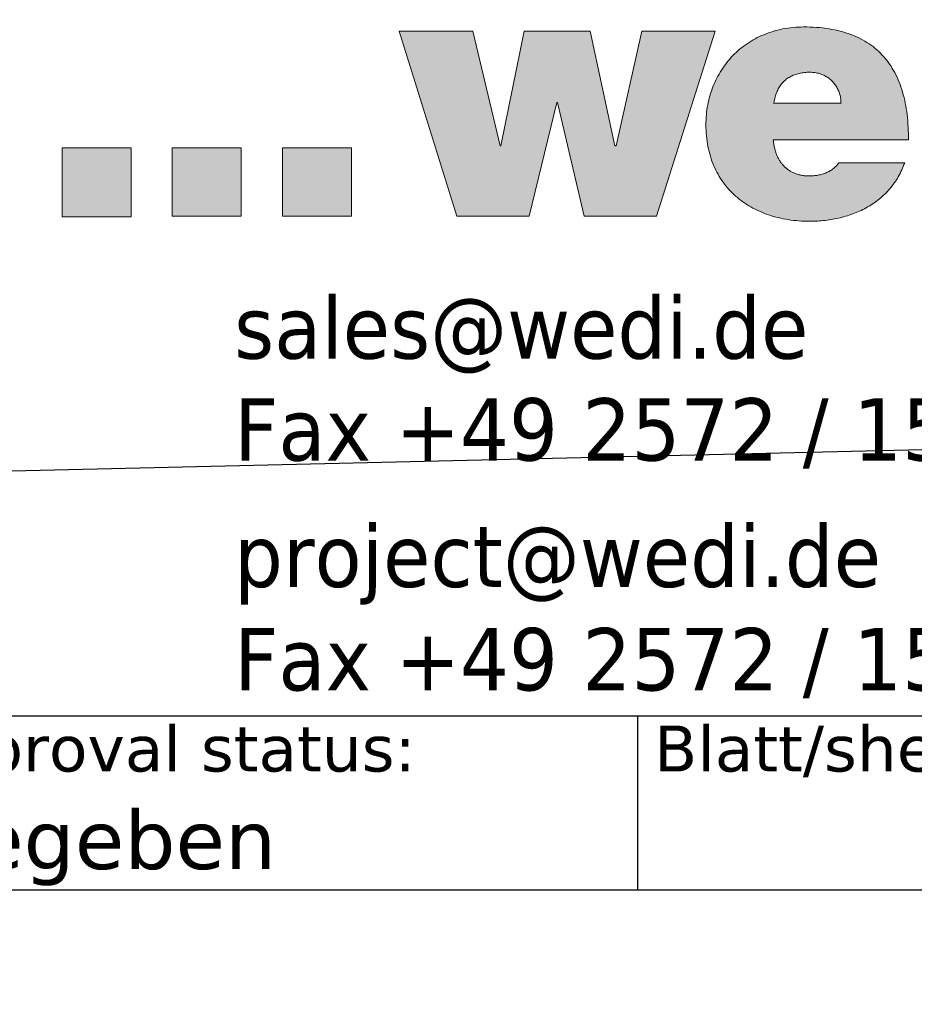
# Model space of a CAD drawing. Header units: millimetres. Extents: x -11430 to 11430, y -488 to 4365.
# Tile 3 of 92: x 2456 to 2865, y 38 to 487. Entities that reach past the tile are written whole.
import ezdxf
from ezdxf.enums import TextEntityAlignment as Align

# ---------------------------------------------------------------- set-up
doc = ezdxf.new("R2010")
doc.units = ezdxf.units.MM
doc.header["$LTSCALE"] = 15
for name, color, linetype, lineweight in [('AM_BOR', 7, 'Continuous', 25), ('Ebene 1', 7, 'Continuous', 25), ('Rahmen (ISO)', 7, 'Continuous', 70), ('Schraffur (ISO)', 7, 'Continuous', 18), ('Titel (ISO)', 7, 'Continuous', 50)]:
    doc.layers.add(name, color=color, linetype=linetype, lineweight=lineweight)
doc.styles.add('Notiztext 3.5', font='verdana.ttf')
doc.styles.add('Pfeiltext', font='verdana.ttf')
doc.styles.get("Standard").update_dxf_attribs({"font": 'verdana.ttf'})
doc.styles.add('Textstil101', font='verdana.ttf')
doc.styles.add('Textstil113', font='verdana.ttf')
doc.styles.add('Textstil114', font='verdana.ttf')
doc.styles.add('Textstil47', font='verdana.ttf')
doc.styles.add('Textstil64', font='verdana.ttf', dxfattribs={"width": 0.800000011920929})
doc.styles.add('Textstil75', font='verdana.ttf')

# ---------------------------------------------------------------- blocks, each defined once
blk = doc.blocks.new('Ränder wedi_Zeichnungsrahmen')
at = {"layer": 'Rahmen (ISO)', "color": 208, "lineweight": 18, "true_color": 0x400040}
blk.add_line((20, 6.000000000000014), (204.0000000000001, 6.000000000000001), dxfattribs=at)
blk = doc.blocks.new('Schriftfelder wedi Standard - Inch_Zoll ohne Toleranz')
at = {"layer": 'Schraffur (ISO)'}
h = blk.add_hatch(color=256, dxfattribs=at)
edge = h.paths.add_edge_path(flags=0)
edge.add_spline(control_points=[(-20.98426204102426, 23.64450215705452), (-20.93361218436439, 23.64454974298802), (-20.83437356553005, 23.63754410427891), (-20.69147196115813, 23.60588274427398), (-20.55957938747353, 23.5548363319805), (-20.43987860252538, 23.48610563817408), (-20.33350778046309, 23.4013683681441), (-20.24149284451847, 23.30219102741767), (-20.16524251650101, 23.19053605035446), (-20.10469144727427, 23.06678253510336), (-20.06540926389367, 22.93726973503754), (-20.03723755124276, 22.81162278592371), (-20.04818145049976, 22.7487896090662), (-20.03186208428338, 22.69787830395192), (-20.05383970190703, 22.70000191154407), (-20.08154656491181, 22.69841984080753), (-20.13424444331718, 22.69940583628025), (-20.20583445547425, 22.69897524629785), (-20.33532407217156, 22.69918562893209), (-20.52850526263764, 22.69905292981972), (-20.78674112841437, 22.69910726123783), (-21.0652178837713, 22.69908162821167), (-21.34366291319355, 22.69912245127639), (-21.60198283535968, 22.6990007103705), (-21.79495383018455, 22.69930830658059), (-21.9247773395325, 22.69881928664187), (-21.99568389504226, 22.69982032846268), (-22.04994681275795, 22.69752804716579), (-22.07514250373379, 22.70120611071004), (-22.09317685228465, 22.69769359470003), (-22.08774736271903, 22.71288525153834), (-22.08593480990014, 22.74504617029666), (-22.06336486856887, 22.83756191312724), (-22.03018547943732, 22.96177174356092), (-21.97088271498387, 23.10334015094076), (-21.89801107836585, 23.22865513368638), (-21.81015043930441, 23.33869654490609), (-21.70763393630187, 23.43258354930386), (-21.59050083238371, 23.50991948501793), (-21.45897585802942, 23.57030233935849), (-21.31323256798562, 23.61347009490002), (-21.15340026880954, 23.6392758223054), (-21.04198039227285, 23.64444793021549), (-20.98426204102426, 23.64450215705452)], knot_values=[-1, -1, -1, -1, -0.9705218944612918, -0.9423438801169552, -0.915116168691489, -0.8885306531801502, -0.8623203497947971, -0.8362542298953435, -0.81012821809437, -0.7837536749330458, -0.7569448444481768, -0.7295066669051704, -0.7154766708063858, -0.7107476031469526, -0.7096778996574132, -0.703909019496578, -0.6937109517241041, -0.6795758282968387, -0.6619957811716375, -0.6184694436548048, -0.5670689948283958, -0.5117314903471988, -0.4563939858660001, -0.4049935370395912, -0.3614671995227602, -0.3438871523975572, -0.3297520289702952, -0.3195539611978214, -0.3137850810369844, -0.3127153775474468, -0.311324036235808, -0.3071444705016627, -0.2907787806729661, -0.2596290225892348, -0.2302953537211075, -0.2023696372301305, -0.1753595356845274, -0.1487009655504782, -0.1217865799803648, -0.09400495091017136, -0.06477885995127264, -0.03359195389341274, 0, 0, 0, 0], degree=3, periodic=0)
edge = h.paths.add_edge_path()
edge.add_line((-17.97782995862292, 21.58172672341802), (-22.100626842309, 21.58172672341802))
edge.add_spline(control_points=[(-22.10062684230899, 21.58172672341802), (-22.09664542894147, 21.54234334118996), (-22.088802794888, 21.46476549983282), (-22.06743743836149, 21.35143565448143), (-22.03917629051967, 21.24315814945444), (-22.00338687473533, 21.14037833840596), (-21.96024097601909, 21.04347960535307), (-21.909701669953, 20.95286696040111), (-21.85178543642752, 20.86894745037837), (-21.78649809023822, 20.79213631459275), (-21.71385568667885, 20.72285415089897), (-21.6338830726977, 20.66152563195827), (-21.54661618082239, 20.6085688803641), (-21.45210002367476, 20.56441208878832), (-21.35038417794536, 20.52940632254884), (-21.24151856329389, 20.50415375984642), (-21.12554475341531, 20.48820588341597), (-21.0457855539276, 20.48631767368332), (-21.0048751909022, 20.48534916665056)], knot_values=[0, 0, 0, 0, 0.01187078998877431, 0.02338321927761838, 0.03455617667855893, 0.04541550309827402, 0.05599510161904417, 0.06633797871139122, 0.07649707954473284, 0.08653574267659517, 0.09652758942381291, 0.1065557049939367, 0.1167110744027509, 0.1270903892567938, 0.1377934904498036, 0.148920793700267, 0.1605710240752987, 0.1728394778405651, 0.1728394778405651, 0.1728394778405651, 0.1728394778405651], degree=3, periodic=0)
edge.add_spline(control_points=[(-21.0048751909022, 20.48534916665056), (-20.98301148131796, 20.48564678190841), (-20.93911252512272, 20.48624434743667), (-20.87321772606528, 20.49103222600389), (-20.80729502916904, 20.4986756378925), (-20.7416885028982, 20.50947293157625), (-20.67674201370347, 20.52336066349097), (-20.61279936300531, 20.54037314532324), (-20.55020418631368, 20.56051897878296), (-20.48930006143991, 20.58381436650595), (-20.43043028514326, 20.61027429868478), (-20.37393915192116, 20.63991583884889), (-20.32016824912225, 20.672755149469), (-20.26947171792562, 20.70881729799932), (-20.22216294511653, 20.74810149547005), (-20.17871366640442, 20.79070807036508), (-20.13902540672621, 20.83636901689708), (-20.11643447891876, 20.86956554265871), (-20.10515709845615, 20.88613723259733)], knot_values=[0, 0, 0, 0, 0.006558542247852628, 0.01316854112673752, 0.01980974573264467, 0.026462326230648, 0.03310723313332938, 0.03972657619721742, 0.04630403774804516, 0.05282533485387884, 0.05927874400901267, 0.06565570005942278, 0.07195147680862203, 0.07816594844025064, 0.08430441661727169, 0.09037846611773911, 0.09640678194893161, 0.1024158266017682, 0.1024158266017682, 0.1024158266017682, 0.1024158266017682], degree=3, periodic=0)
edge.add_line((-20.10515709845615, 20.88613723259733), (-18.09666852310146, 20.88613723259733))
edge.add_spline(control_points=[(-18.09666852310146, 20.88613723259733), (-18.15657729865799, 20.74144782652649), (-18.27376587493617, 20.4584184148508), (-18.54048143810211, 20.08909333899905), (-18.85779971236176, 19.77903811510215), (-19.22363462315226, 19.52933145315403), (-19.62803331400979, 19.33775410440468), (-20.06365333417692, 19.20286633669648), (-20.52289057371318, 19.12303600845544), (-21.05493586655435, 19.09439596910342), (-21.63870943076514, 19.13647766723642), (-22.24542184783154, 19.28110726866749), (-22.79072239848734, 19.52169443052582), (-23.26320117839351, 19.85642300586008), (-23.65035965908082, 20.28322484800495), (-23.93944383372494, 20.79856111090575), (-24.11771022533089, 21.39756035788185), (-24.17350250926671, 22.0264958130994), (-24.11979115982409, 22.64393569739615), (-23.95865744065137, 23.20773782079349), (-23.69880157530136, 23.71870812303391), (-23.34656155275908, 24.16462550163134), (-22.90909115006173, 24.53309201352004), (-22.39354934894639, 24.81074187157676), (-21.80755023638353, 24.98684939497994), (-21.13089921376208, 25.04225984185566), (-20.42695935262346, 24.99075721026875), (-19.74705616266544, 24.82468954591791), (-19.17679961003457, 24.53937773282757), (-18.71862883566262, 24.13937963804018), (-18.37368699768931, 23.63253413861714), (-18.13866399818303, 23.02892947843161), (-17.99994632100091, 22.33443044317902), (-17.98546046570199, 21.84142182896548), (-17.97782995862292, 21.58172672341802)], knot_values=[0, 0, 0, 0, 0.04684472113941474, 0.09163375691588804, 0.1355175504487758, 0.1793897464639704, 0.2238614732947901, 0.2692816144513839, 0.3157834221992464, 0.3633384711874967, 0.4288298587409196, 0.4906578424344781, 0.5495484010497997, 0.606551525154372, 0.663101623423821, 0.7210033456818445, 0.7823195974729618, 0.8491983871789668, 0.909267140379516, 0.9672890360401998, 1.024005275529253, 1.080171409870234, 1.136633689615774, 1.194395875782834, 1.254659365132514, 1.318824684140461, 1.396986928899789, 1.4655512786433, 1.527499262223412, 1.586410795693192, 1.646021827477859, 1.709592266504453, 1.779522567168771, 1.85736013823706, 1.85736013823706, 1.85736013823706, 1.85736013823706], degree=3, periodic=0)
for points in [[(-33.50274479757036, 24.89226535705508), (-31.74361691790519, 19.25673867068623), (-29.5392199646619, 19.25673867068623), (-28.7035945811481, 22.72129175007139), (-28.68281452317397, 22.72129175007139), (-27.86738501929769, 19.25673867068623), (-25.66494923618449, 19.25673867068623), (-23.8721893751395, 24.89226535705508), (-26.10909168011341, 24.89226535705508), (-26.88984602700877, 21.40772503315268), (-26.93365940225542, 21.40772503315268), (-27.6831602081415, 24.89226535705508), (-29.69160705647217, 24.89226535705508), (-30.4069751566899, 21.40772503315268), (-30.42800557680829, 21.40772503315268), (-31.26396477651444, 24.89226535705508)], [(-41.67694362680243, 21.33945962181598), (-43.77810792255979, 21.33945962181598), (-43.77810792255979, 19.23771114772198), (-41.67694362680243, 19.23771114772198)], [(-38.31645774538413, 21.33945962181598), (-40.41762204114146, 21.33945962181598), (-40.41762204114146, 19.25673867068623), (-38.31645774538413, 19.25673867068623)], [(-34.95739058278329, 21.33945962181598), (-34.95739058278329, 19.25673867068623), (-37.05684407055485, 19.25673867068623), (-37.05684407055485, 21.33945962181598)]]:
    blk.add_hatch(color=256, dxfattribs=at).paths.add_polyline_path(points)
at = {"layer": 'AM_BOR', "color": 7}
for p, q in [((-130.1354355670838, 4.045508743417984), (-4.835435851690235, 4.045508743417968)), ((-26.23543585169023, 4.045508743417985), (-26.23543585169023, -1.254491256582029)), ((-188.8354355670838, -1.254491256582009), (-4.835435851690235, -1.254491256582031))]:
    blk.add_line(p, q, dxfattribs=at)
at = {"layer": 'Ebene 1', "lineweight": 5}
for p, q in [((-31.74361691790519, 19.25673867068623), (-33.50274479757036, 24.89226535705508)), ((-33.50274479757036, 24.89226535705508), (-31.26396477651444, 24.89226535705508)), ((-31.26396477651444, 24.89226535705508), (-30.42800557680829, 21.40772503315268)), ((-30.4069751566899, 21.40772503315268), (-29.69160705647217, 24.89226535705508)), ((-29.69160705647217, 24.89226535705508), (-27.6831602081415, 24.89226535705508)), ((-27.6831602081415, 24.89226535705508), (-26.93365940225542, 21.40772503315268)), ((-26.88984602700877, 21.40772503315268), (-26.10909168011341, 24.89226535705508)), ((-26.10909168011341, 24.89226535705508), (-23.8721893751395, 24.89226535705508)), ((-23.8721893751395, 24.89226535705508), (-25.66494923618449, 19.25673867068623)), ((-28.7035945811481, 22.72129175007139), (-29.5392199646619, 19.25673867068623)), ((-28.68281452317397, 22.72129175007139), (-28.7035945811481, 22.72129175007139)), ((-27.86738501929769, 19.25673867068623), (-28.68281452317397, 22.72129175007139)), ((-41.67694362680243, 21.33945962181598), (-43.77810792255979, 21.33945962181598)), ((-43.77810792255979, 21.33945962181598), (-43.77810792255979, 19.23771114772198)), ((-41.67694362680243, 19.23771114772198), (-41.67694362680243, 21.33945962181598)), ((-38.31645774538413, 21.33945962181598), (-40.41762204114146, 21.33945962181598)), ((-40.41762204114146, 21.33945962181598), (-40.41762204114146, 19.25673867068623)), ((-38.31645774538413, 19.25673867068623), (-38.31645774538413, 21.33945962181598)), ((-37.05684407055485, 21.33945962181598), (-37.05684407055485, 19.25673867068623)), ((-34.95739058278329, 21.33945962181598), (-37.05684407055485, 21.33945962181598)), ((-34.95739058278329, 19.25673867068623), (-34.95739058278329, 21.33945962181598)), ((-30.42800557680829, 21.40772503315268), (-30.4069751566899, 21.40772503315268)), ((-26.93365940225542, 21.40772503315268), (-26.88984602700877, 21.40772503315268)), ((-43.77810792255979, 19.23771114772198), (-41.67694362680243, 19.23771114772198)), ((-40.41762204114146, 19.25673867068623), (-38.31645774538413, 19.25673867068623)), ((-37.05684407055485, 19.25673867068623), (-34.95739058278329, 19.25673867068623)), ((-29.5392199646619, 19.25673867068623), (-31.74361691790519, 19.25673867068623)), ((-25.66494923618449, 19.25673867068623), (-27.86738501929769, 19.25673867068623))]:
    blk.add_line(p, q, dxfattribs=at)
for points in [[(-17.97782995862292, 21.58172672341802), (-18.02361444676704, 22.35875473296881), (-18.16337569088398, 23.04394922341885), (-18.40072536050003, 23.63368238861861), (-18.73927512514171, 24.12432642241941), (-19.18263665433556, 24.51225351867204), (-19.73442161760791, 24.7938358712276), (-20.39824168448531, 24.96544567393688), (-21.17770852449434, 25.02345512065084), (-21.81649302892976, 24.9628484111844), (-22.39353881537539, 24.78910441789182), (-22.90162352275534, 24.5143373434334), (-23.33352478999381, 24.15066139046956), (-23.68202025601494, 23.71019076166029), (-23.93988755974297, 23.20503965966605), (-24.09990434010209, 22.64732228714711), (-24.15484823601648, 22.04915284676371), (-24.09297928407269, 21.38323281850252), (-23.91451492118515, 20.7966164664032), (-23.63016888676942, 20.29222745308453), (-23.25065492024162, 19.87298944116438), (-22.78668676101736, 19.54182609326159), (-22.24897814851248, 19.30166107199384), (-21.64824282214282, 19.15541803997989), (-20.995194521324, 19.10602065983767), (-20.52039135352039, 19.13267061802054), (-20.06241428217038, 19.21328584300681), (-19.62891989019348, 19.34886436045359), (-19.2275647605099, 19.54040419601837), (-18.86600547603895, 19.78890337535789), (-18.5518986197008, 20.09535992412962), (-18.29290077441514, 20.46077186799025), (-18.09666852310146, 20.88613723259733)], [(-21.0048751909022, 20.48534916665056), (-21.12744638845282, 20.49062148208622), (-21.24290585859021, 20.50617453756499), (-21.35123220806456, 20.53161249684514), (-21.45240404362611, 20.56653952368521), (-21.54639997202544, 20.61055978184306), (-21.63319860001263, 20.66327743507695), (-21.71277853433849, 20.72429664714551), (-21.78511838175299, 20.79322158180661), (-21.85019674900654, 20.86965640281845), (-21.90799224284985, 20.95320527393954), (-21.95848347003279, 21.04347235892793), (-22.00164903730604, 21.14006182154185), (-22.03746755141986, 21.24257782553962), (-22.06591761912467, 21.3506245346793), (-22.08697784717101, 21.46380611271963), (-22.10062684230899, 21.58172672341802)], [(-22.10062684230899, 21.58172672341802), (-22.08879997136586, 21.581726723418), (-22.05432590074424, 21.58172672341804), (-21.99871444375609, 21.58172672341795), (-21.9234754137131, 21.58172672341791), (-21.83011862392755, 21.58172672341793), (-21.72015388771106, 21.58172672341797), (-21.59509101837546, 21.58172672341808), (-21.45643982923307, 21.5817267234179), (-21.14441174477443, 21.58172672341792), (-20.7961481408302, 21.58172672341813), (-20.03922840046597, 21.58172672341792), (-19.28230866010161, 21.58172672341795), (-18.93404505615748, 21.58172672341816), (-18.62201697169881, 21.58172672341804), (-18.48336578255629, 21.58172672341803), (-18.35830291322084, 21.58172672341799), (-18.24833817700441, 21.58172672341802), (-18.15498138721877, 21.58172672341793), (-18.07974235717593, 21.58172672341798), (-18.02413090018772, 21.58172672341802), (-17.98965682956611, 21.58172672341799), (-17.97782995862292, 21.58172672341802)], [(-20.10515709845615, 20.88613723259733), (-20.13993296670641, 20.83713212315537), (-20.17918589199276, 20.79137988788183), (-20.22256954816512, 20.74886793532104), (-20.26973760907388, 20.70958367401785), (-20.32034374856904, 20.67351451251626), (-20.37404164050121, 20.64064785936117), (-20.43048495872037, 20.61097112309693), (-20.48932737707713, 20.58447171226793), (-20.55022256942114, 20.56113703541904), (-20.61282420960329, 20.54095450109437), (-20.67678597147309, 20.52391151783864), (-20.74176152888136, 20.5099954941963), (-20.80740455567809, 20.4991938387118), (-20.87336872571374, 20.49149395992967), (-20.93930771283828, 20.48688326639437), (-21.0048751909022, 20.48534916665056)], [(-18.09666852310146, 20.88613723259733), (-18.10243017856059, 20.88613723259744), (-18.11922479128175, 20.88613723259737), (-18.14631683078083, 20.88613723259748), (-18.18297076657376, 20.88613723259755), (-18.22845106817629, 20.88613723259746), (-18.2820222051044, 20.88613723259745), (-18.34294864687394, 20.88613723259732), (-18.41049486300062, 20.88613723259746), (-18.56250449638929, 20.88613723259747), (-18.73216686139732, 20.88613723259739), (-19.10091281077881, 20.88613723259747), (-19.46965876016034, 20.88613723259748), (-19.63932112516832, 20.88613723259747), (-19.79133075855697, 20.88613723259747), (-19.85887697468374, 20.88613723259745), (-19.91980341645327, 20.88613723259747), (-19.9733745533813, 20.88613723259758), (-20.01885485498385, 20.88613723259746), (-20.05550879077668, 20.88613723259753), (-20.08260083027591, 20.88613723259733), (-20.09939544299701, 20.88613723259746), (-20.10515709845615, 20.88613723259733)]]:
    blk.add_spline(points, degree=3, dxfattribs=at)
blk.add_open_spline([(-20.98426204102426, 23.64450215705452), (-20.93361218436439, 23.64454974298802), (-20.83437356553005, 23.63754410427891), (-20.69147196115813, 23.60588274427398), (-20.55957938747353, 23.5548363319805), (-20.43987860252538, 23.48610563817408), (-20.33350778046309, 23.4013683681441), (-20.24149284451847, 23.30219102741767), (-20.16524251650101, 23.19053605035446), (-20.10469144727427, 23.06678253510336), (-20.06540926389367, 22.93726973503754), (-20.03723755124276, 22.81162278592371), (-20.04818145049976, 22.7487896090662), (-20.03186208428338, 22.69787830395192), (-20.05383970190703, 22.70000191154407), (-20.08154656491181, 22.69841984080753), (-20.13424444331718, 22.69940583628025), (-20.20583445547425, 22.69897524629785), (-20.33532407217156, 22.69918562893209), (-20.52850526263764, 22.69905292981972), (-20.78674112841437, 22.69910726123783), (-21.0652178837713, 22.69908162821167), (-21.34366291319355, 22.69912245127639), (-21.60198283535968, 22.6990007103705), (-21.79495383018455, 22.69930830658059), (-21.9247773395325, 22.69881928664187), (-21.99568389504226, 22.69982032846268), (-22.04994681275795, 22.69752804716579), (-22.07514250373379, 22.70120611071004), (-22.09317685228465, 22.69769359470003), (-22.08774736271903, 22.71288525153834), (-22.08593480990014, 22.74504617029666), (-22.06336486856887, 22.83756191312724), (-22.03018547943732, 22.96177174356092), (-21.97088271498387, 23.10334015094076), (-21.89801107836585, 23.22865513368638), (-21.81015043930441, 23.33869654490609), (-21.70763393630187, 23.43258354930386), (-21.59050083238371, 23.50991948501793), (-21.45897585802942, 23.57030233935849), (-21.31323256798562, 23.61347009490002), (-21.15340026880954, 23.6392758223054), (-21.04198039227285, 23.64444793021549), (-20.98426204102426, 23.64450215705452)], degree=3, knots=[0, 0, 0, 0, 0.02947810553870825, 0.05765611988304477, 0.08488383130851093, 0.1114693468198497, 0.1376796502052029, 0.1637457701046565, 0.18987178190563, 0.2162463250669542, 0.2430551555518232, 0.2704933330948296, 0.2845233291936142, 0.2892523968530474, 0.2903221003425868, 0.296090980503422, 0.3062890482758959, 0.3204241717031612, 0.3380042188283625, 0.3815305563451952, 0.4329310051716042, 0.4882685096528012, 0.5436060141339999, 0.5950064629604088, 0.6385328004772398, 0.6561128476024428, 0.6702479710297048, 0.6804460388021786, 0.6862149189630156, 0.6872846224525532, 0.688675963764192, 0.6928555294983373, 0.7092212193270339, 0.7403709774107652, 0.7697046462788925, 0.7976303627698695, 0.8246404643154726, 0.8512990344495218, 0.8782134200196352, 0.9059950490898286, 0.9352211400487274, 0.9664080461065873, 1, 1, 1, 1], dxfattribs=at)
at = {"layer": 'AM_BOR', "color": 7}
for tag, p, height, style in [('Zeichnungsnummer_001', (-173.2383905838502, 49.43305073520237), 3.00000011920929, 'Textstil75'), ('Artikelnummer_001', (-145.0642880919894, 44.44539506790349), 2.487309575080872, 'Textstil101')]:
    blk.add_attdef(tag, p, '', height=height, dxfattribs=dict(at, style=style))
blk.add_attdef('TITEL_001', (-78.97035839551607, 45.86528712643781), '', height=2.5, dxfattribs=at)
at = {"layer": 'AM_BOR', "color": 7, "style": 'Textstil101'}
blk.add_attdef('PROJEKT', text='', height=2.487309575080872, dxfattribs=at).set_placement((-144.8354355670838, 41.98281831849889), align=Align.TOP_LEFT)
at = {"layer": 'AM_BOR', "color": 7, "style": 'Textstil64', "width": 0.8}
for tag, p in [('ERSTELLUNGSDATUM_001', (-115.1472556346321, 28.69550873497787)), ('KONSTRUKTEUR_001', (-94.00716185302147, 28.67133143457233)), ('ERSTELLUNGSDATUM_001', (-115.3460467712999, 23.55467596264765)), ('KONSTRUKTEUR_001', (-94.00716185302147, 23.37133143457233))]:
    blk.add_attdef(tag, p, '', height=2.000000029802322, dxfattribs=at)
at = {"layer": 'AM_BOR', "color": 7, "style": 'Textstil64', "width": 0.7999999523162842}
for tag, p in [('KONTROLLDATUM', (-108.7354355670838, 19.09550874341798)), ('KONTROLLIERT_VON', (-92.73543585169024, 19.09550874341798))]:
    blk.add_attdef(tag, text='', height=2.000000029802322, dxfattribs=at).set_placement(p, align=Align.MIDDLE_CENTER)
at = {"layer": 'Titel (ISO)', "color": 179, "true_color": 0x262659, "char_height": 1.899999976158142, "attachment_point": 4, "style": 'Pfeiltext'}
for s, insert, width in [('\\fVerdana|b0|i0;\\W0.90;\\H1.9000;sales@wedi.de', (-38.53543585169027, 15.64550874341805), 97.28764073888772), ('\\fVerdana|b0|i0;\\W0.90;\\H1.9000;Fax +49 2572 / 156 - 133', (-38.53543585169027, 12.64550874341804), 97.2876407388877), ('\\fVerdana|b0|i0;\\W0.90;\\H1.9000;project@wedi.de', (-38.53543585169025, 8.645508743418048), 97.28764073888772), ('\\fVerdana|b0|i0;\\W0.90;\\H1.9000;Fax +49 2572 / 156 - 239', (-38.53543585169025, 5.645508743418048), 97.28764073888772)]:
    blk.add_mtext(s, dxfattribs=dict(at, insert=insert, width=width))
at = {"layer": 'Titel (ISO)', "char_height": 1.400000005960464, "attachment_point": 1, "style": 'Notiztext 3.5'}
for s, insert in [('\\fVerdana|b0|i0;\\H1.4000;Freigabestatus/approval status:', (-63.53543585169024, 3.745508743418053)), ('\\fVerdana|b0|i0;\\H1.4000;Blatt/sheet:', (-25.73543585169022, 3.745508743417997))]:
    blk.add_mtext(s, dxfattribs=dict(at, insert=insert))
at = {"layer": 'Titel (ISO)', "color": 7, "style": 'Pfeiltext'}
blk.add_attdef('BESCHREIBUNG_001', (-70.66377724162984, 40.38459537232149), '', height=2.000000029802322, dxfattribs=at)
at = {"layer": 'Titel (ISO)'}
for tag, p, height, style in [('Anfänglicher_Ansichtsmaßstab_001', (-64.5021920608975, 33.83711386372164), 2.5, 'Textstil47'), ('REVISIONSNUMMER_001', (-74.87694023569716, -0.5444913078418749), 1.790000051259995, 'Textstil114'), ('STATUS_001', (-52.63301829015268, -0.6250352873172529), 1.790000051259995, 'Textstil114')]:
    blk.add_attdef(tag, p, '', height=height, dxfattribs=dict(at, style=style))
at = {"layer": 'Titel (ISO)', "style": 'Textstil47'}
blk.add_attdef('<MASSE3;>', text='', height=2.5, dxfattribs=at).set_placement((-26.83543585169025, 36.34550874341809), align=Align.TOP_LEFT)
at = {"layer": 'Titel (ISO)', "style": 'Textstil113'}
for tag, p in [('MATERIAL', (-159.8354355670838, 35.345508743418)), ('FIRMA', (-159.8354355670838, 24.74550874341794)), ('Bauvorhaben', (-159.8354355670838, 19.44550874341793))]:
    blk.add_attdef(tag, text='', height=1.889999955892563, dxfattribs=at).set_placement(p, align=Align.TOP_CENTER)

msp = doc.modelspace()

# ---------------------------------------------------------------- linework, layer by layer
msp.add_line((11239.5, 487.4999999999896), (-7924.5, 37.62324425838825))

# ---------------------------------------------------------------- block references
at = {"xscale": 15, "yscale": 15, "zscale": 15}
msp.add_blockref('Ränder wedi_Zeichnungsrahmen', (0, 0), dxfattribs=at)
ref = msp.add_blockref('Schriftfelder wedi Standard - Inch_Zoll ohne Toleranz', (3132.531537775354, 108.8173688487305), dxfattribs=dict(xscale=15, yscale=15, zscale=15))
ref.add_attrib('STATUS_001', 'Freigegeben', (2343.036263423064, 99.44183953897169), dxfattribs={"layer": 'Titel (ISO)', "height": 26.85000076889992, "style": 'Textstil114'})

doc.saveas('drawing.dxf')
